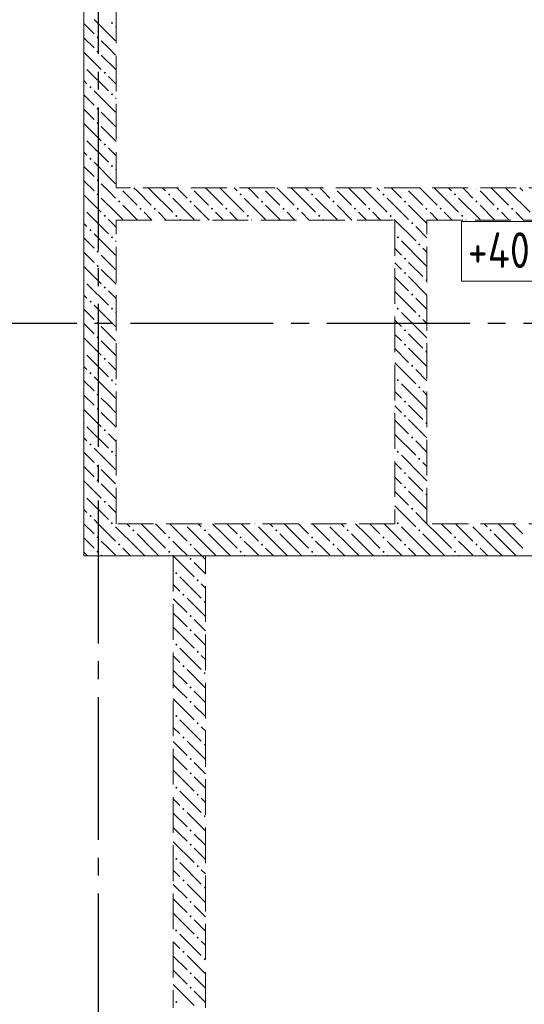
# Model space of a CAD drawing. Header units: millimetres. Extents: x 0 to 23859, y 0 to 29700.
# Tile 4 of 6: x 5640 to 8465, y 18480 to 23991. Entities that reach past the tile are written whole.
import ezdxf

# ---------------------------------------------------------------- set-up
doc = ezdxf.new("R2010")
doc.units = ezdxf.units.MM
doc.linetypes.add('______2', pattern=[270, 200, -70])
doc.linetypes.add('______5', pattern=[1100, 800, -100, 100, -100])
for name, color, linetype, lineweight in [('Высотные отметки', 7, 'Continuous', 25), ('ЖБ Перекрытие верхний уровень', 7, 'Continuous', 35), ('ЖБ Стена верхний уровень', 7, 'Continuous', 35), ('Оси', 40, '______5', 18)]:
    doc.layers.add(name, color=color, linetype=linetype, lineweight=lineweight)
doc.styles.add('GOST 2.304-81', font='txt')

msp = doc.modelspace()

# ---------------------------------------------------------------- hatches: boundary and pattern name
at = {"layer": 'ЖБ Стена верхний уровень', "linetype": 'Continuous', "lineweight": 18, "transparency": 33554687}
for points in [[(6150.5, 23973.1), (6157, 23979.6), (6163.5, 23973.1), (6157, 23966.6)], [(6070.5, 23893.1), (6077, 23899.6), (6083.5, 23893.1), (6077, 23886.6)], [(6070.5, 23813.1), (6077, 23819.6), (6083.5, 23813.1), (6077, 23806.6)], [(6000, 23736.6), (6003.4, 23733.1), (6000, 23729.7)], [(6110.5, 23693.1), (6116.9, 23699.6), (6123.4, 23693.1), (6116.9, 23686.6)], [(6030.4, 23613.1), (6037, 23619.6), (6043.5, 23613.1), (6037, 23606.6)], [(6150.5, 23573.1), (6157, 23579.6), (6163.5, 23573.1), (6157, 23566.6)], [(6070.5, 23493.1), (6077, 23499.6), (6083.5, 23493.1), (6077, 23486.6)], [(6070.5, 23413.1), (6077, 23419.6), (6083.5, 23413.1), (6077, 23406.6)], [(6000, 23336.6), (6003.4, 23333.1), (6000, 23329.7)], [(6110.5, 23293.1), (6116.9, 23299.6), (6123.4, 23293.1), (6116.9, 23286.6)], [(6030.4, 23213.1), (6037, 23219.6), (6043.5, 23213.1), (6037, 23206.6)], [(6150.5, 23173.1), (6157, 23179.6), (6163.5, 23173.1), (6157, 23166.6)], [(6070.5, 23093.1), (6077, 23099.6), (6083.5, 23093.1), (6077, 23086.6)], [(6200.3, 23050), (6197, 23046.6), (6193.6, 23050)], [(6600.3, 23050), (6597, 23046.6), (6593.6, 23050)], [(7000.3, 23050), (6997, 23046.6), (6993.6, 23050)], [(7400.3, 23050), (7397, 23046.6), (7393.6, 23050)], [(7800.3, 23050), (7797, 23046.6), (7793.6, 23050)], [(8200.3, 23050), (8197, 23046.6), (8193.6, 23050)], [(6070.5, 23013.1), (6077, 23019.6), (6083.5, 23013.1), (6077, 23006.6)], [(6470.5, 23013.1), (6477, 23019.6), (6483.5, 23013.1), (6477, 23006.6)], [(6870.5, 23013.1), (6877, 23019.6), (6883.5, 23013.1), (6877, 23006.6)], [(7270.5, 23013.1), (7277, 23019.6), (7283.5, 23013.1), (7277, 23006.6)], [(7670.5, 23013.1), (7677, 23019.6), (7683.5, 23013.1), (7677, 23006.6)], [(8070.5, 23013.1), (8077, 23019.6), (8083.5, 23013.1), (8077, 23006.6)], [(6000, 22936.6), (6003.4, 22933.1), (6000, 22929.7)], [(6190.5, 22973.1), (6197, 22979.6), (6203.4, 22973.1), (6197, 22966.6)], [(6310.5, 22933.1), (6316.9, 22939.6), (6323.4, 22933.1), (6316.9, 22926.6)], [(6390.5, 22933.1), (6397, 22939.6), (6403.4, 22933.1), (6397, 22926.6)], [(6590.5, 22973.1), (6597, 22979.6), (6603.4, 22973.1), (6597, 22966.6)], [(6710.5, 22933.1), (6716.9, 22939.6), (6723.4, 22933.1), (6716.9, 22926.6)], [(6790.5, 22933.1), (6797, 22939.6), (6803.4, 22933.1), (6797, 22926.6)], [(6990.5, 22973.1), (6997, 22979.6), (7003.4, 22973.1), (6997, 22966.6)], [(7110.5, 22933.1), (7116.9, 22939.6), (7123.4, 22933.1), (7116.9, 22926.6)], [(7190.5, 22933.1), (7197, 22939.6), (7203.4, 22933.1), (7197, 22926.6)], [(7390.5, 22973.1), (7397, 22979.6), (7403.4, 22973.1), (7397, 22966.6)], [(7510.5, 22933.1), (7516.9, 22939.6), (7523.4, 22933.1), (7516.9, 22926.6)], [(7590.5, 22933.1), (7597, 22939.6), (7603.4, 22933.1), (7597, 22926.6)], [(7790.5, 22973.1), (7797, 22979.6), (7803.4, 22973.1), (7797, 22966.6)], [(7910.5, 22933.1), (7916.9, 22939.6), (7923.4, 22933.1), (7916.9, 22926.6)], [(7990.5, 22933.1), (7997, 22939.6), (8003.4, 22933.1), (7997, 22926.6)], [(8190.5, 22973.1), (8197, 22979.6), (8203.4, 22973.1), (8197, 22966.6)], [(8310.5, 22933.1), (8316.9, 22939.6), (8323.4, 22933.1), (8316.9, 22926.6)], [(8390.5, 22933.1), (8397, 22939.6), (8403.4, 22933.1), (8397, 22926.6)], [(6110.5, 22893.1), (6116.9, 22899.6), (6123.4, 22893.1), (6116.9, 22886.6)], [(6510.5, 22893.1), (6516.9, 22899.6), (6523.4, 22893.1), (6516.9, 22886.6)], [(6910.5, 22893.1), (6916.9, 22899.6), (6923.4, 22893.1), (6916.9, 22886.6)], [(7310.5, 22893.1), (7316.9, 22899.6), (7323.4, 22893.1), (7316.9, 22886.6)], [(7710.5, 22893.1), (7716.9, 22899.6), (7723.4, 22893.1), (7716.9, 22886.6)], [(8110.5, 22893.1), (8116.9, 22899.6), (8123.4, 22893.1), (8116.9, 22886.6)], [(6030.4, 22813.1), (6037, 22819.6), (6043.5, 22813.1), (6037, 22806.6)], [(7830.5, 22853.1), (7837, 22859.6), (7843.5, 22853.1), (7837, 22846.6)], [(6150.5, 22773.1), (6157, 22779.6), (6163.5, 22773.1), (6157, 22766.6)], [(7750.5, 22773.1), (7757, 22779.6), (7763.5, 22773.1), (7757, 22766.6)], [(7870.5, 22733.1), (7877, 22739.6), (7883.5, 22733.1), (7877, 22726.6)], [(6070.5, 22693.1), (6077, 22699.6), (6083.5, 22693.1), (6077, 22686.6)], [(7790.5, 22653.1), (7797, 22659.6), (7803.4, 22653.1), (7797, 22646.6)], [(6070.5, 22613.1), (6077, 22619.6), (6083.5, 22613.1), (6077, 22606.6)], [(7790.5, 22573.1), (7797, 22579.6), (7803.4, 22573.1), (7797, 22566.6)], [(6000, 22536.6), (6003.4, 22533.1), (6000, 22529.7)], [(6110.5, 22493.1), (6116.9, 22499.6), (6123.4, 22493.1), (6116.9, 22486.6)], [(7910.5, 22533.1), (7916.9, 22539.6), (7920, 22536.6), (7920, 22529.7), (7916.9, 22526.6)], [(7830.5, 22453.1), (7837, 22459.6), (7843.5, 22453.1), (7837, 22446.6)], [(6030.4, 22413.1), (6037, 22419.6), (6043.5, 22413.1), (6037, 22406.6)], [(6150.5, 22373.1), (6157, 22379.6), (6163.5, 22373.1), (6157, 22366.6)], [(7750.5, 22373.1), (7757, 22379.6), (7763.5, 22373.1), (7757, 22366.6)], [(7870.5, 22333.1), (7877, 22339.6), (7883.5, 22333.1), (7877, 22326.6)], [(6070.5, 22293.1), (6077, 22299.6), (6083.5, 22293.1), (6077, 22286.6)], [(6070.5, 22213.1), (6077, 22219.6), (6083.5, 22213.1), (6077, 22206.6)], [(7790.5, 22253.1), (7797, 22259.6), (7803.4, 22253.1), (7797, 22246.6)], [(7790.5, 22173.1), (7797, 22179.6), (7803.4, 22173.1), (7797, 22166.6)], [(6000, 22136.6), (6003.4, 22133.1), (6000, 22129.7)], [(7910.5, 22133.1), (7916.9, 22139.6), (7920, 22136.6), (7920, 22129.7), (7916.9, 22126.6)], [(6110.5, 22093.1), (6116.9, 22099.6), (6123.4, 22093.1), (6116.9, 22086.6)], [(7830.5, 22053.1), (7837, 22059.6), (7843.5, 22053.1), (7837, 22046.6)], [(6030.4, 22013.1), (6037, 22019.6), (6043.5, 22013.1), (6037, 22006.6)], [(6150.5, 21973.1), (6157, 21979.6), (6163.5, 21973.1), (6157, 21966.6)], [(7750.5, 21973.1), (7757, 21979.6), (7763.5, 21973.1), (7757, 21966.6)], [(7870.5, 21933.1), (7877, 21939.6), (7883.5, 21933.1), (7877, 21926.6)], [(6070.5, 21893.1), (6077, 21899.6), (6083.5, 21893.1), (6077, 21886.6)], [(7790.5, 21853.1), (7797, 21859.6), (7803.4, 21853.1), (7797, 21846.6)], [(6070.5, 21813.1), (6077, 21819.6), (6083.5, 21813.1), (6077, 21806.6)], [(7790.5, 21773.1), (7797, 21779.6), (7803.4, 21773.1), (7797, 21766.6)], [(6000, 21736.6), (6003.4, 21733.1), (6000, 21729.7)], [(7910.5, 21733.1), (7916.9, 21739.6), (7920, 21736.6), (7920, 21729.7), (7916.9, 21726.6)], [(6110.5, 21693.1), (6116.9, 21699.6), (6123.4, 21693.1), (6116.9, 21686.6)], [(6030.4, 21613.1), (6037, 21619.6), (6043.5, 21613.1), (6037, 21606.6)], [(7830.5, 21653.1), (7837, 21659.6), (7843.5, 21653.1), (7837, 21646.6)], [(6150.5, 21573.1), (6157, 21579.6), (6163.5, 21573.1), (6157, 21566.6)], [(7750.5, 21573.1), (7757, 21579.6), (7763.5, 21573.1), (7757, 21566.6)], [(6070.5, 21493.1), (6077, 21499.6), (6083.5, 21493.1), (6077, 21486.6)], [(7870.5, 21533.1), (7877, 21539.6), (7883.5, 21533.1), (7877, 21526.6)], [(7790.5, 21453.1), (7797, 21459.6), (7803.4, 21453.1), (7797, 21446.6)], [(6070.5, 21413.1), (6077, 21419.6), (6083.5, 21413.1), (6077, 21406.6)], [(6000, 21336.6), (6003.4, 21333.1), (6000, 21329.7)], [(7790.5, 21373.1), (7797, 21379.6), (7803.4, 21373.1), (7797, 21366.6)], [(7910.5, 21333.1), (7916.9, 21339.6), (7920, 21336.6), (7920, 21329.7), (7916.9, 21326.6)], [(6110.5, 21293.1), (6116.9, 21299.6), (6123.4, 21293.1), (6116.9, 21286.6)], [(6030.4, 21213.1), (6037, 21219.6), (6043.5, 21213.1), (6037, 21206.6)], [(7830.5, 21253.1), (7837, 21259.6), (7843.5, 21253.1), (7837, 21246.6)], [(6150.5, 21173.1), (6157, 21179.6), (6163.5, 21173.1), (6160.3, 21170), (6153.6, 21170)], [(6160.3, 21170), (6157, 21166.6), (6153.6, 21170)], [(6560.3, 21170), (6557, 21166.6), (6553.6, 21170)], [(6960.3, 21170), (6957, 21166.6), (6953.6, 21170)], [(7360.3, 21170), (7357, 21166.6), (7353.6, 21170)], [(7750.5, 21173.1), (7757, 21179.6), (7763.5, 21173.1), (7760.3, 21170), (7753.6, 21170)], [(7760.3, 21170), (7757, 21166.6), (7753.6, 21170)], [(8160.3, 21170), (8157, 21166.6), (8153.6, 21170)], [(6270.5, 21133.1), (6277, 21139.6), (6283.5, 21133.1), (6277, 21126.6)], [(6670.5, 21133.1), (6677, 21139.6), (6683.5, 21133.1), (6677, 21126.6)], [(7070.5, 21133.1), (7077, 21139.6), (7083.5, 21133.1), (7077, 21126.6)], [(7470.5, 21133.1), (7477, 21139.6), (7483.5, 21133.1), (7477, 21126.6)], [(7870.5, 21133.1), (7877, 21139.6), (7883.5, 21133.1), (7877, 21126.6)], [(8270.5, 21133.1), (8277, 21139.6), (8283.5, 21133.1), (8277, 21126.6)], [(6070.5, 21093.1), (6077, 21099.6), (6083.5, 21093.1), (6077, 21086.6)], [(6190.5, 21053.1), (6197, 21059.6), (6203.4, 21053.1), (6197, 21046.6)], [(6470.5, 21093.1), (6477, 21099.6), (6483.5, 21093.1), (6477, 21086.6)], [(6590.5, 21053.1), (6597, 21059.6), (6603.4, 21053.1), (6597, 21046.6)], [(6870.5, 21093.1), (6877, 21099.6), (6883.5, 21093.1), (6877, 21086.6)], [(6990.5, 21053.1), (6997, 21059.6), (7003.4, 21053.1), (6997, 21046.6)], [(7270.5, 21093.1), (7277, 21099.6), (7283.5, 21093.1), (7277, 21086.6)], [(7390.5, 21053.1), (7397, 21059.6), (7403.4, 21053.1), (7397, 21046.6)], [(7670.5, 21093.1), (7677, 21099.6), (7683.5, 21093.1), (7677, 21086.6)], [(7790.5, 21053.1), (7797, 21059.6), (7803.4, 21053.1), (7797, 21046.6)], [(8070.5, 21093.1), (8077, 21099.6), (8083.5, 21093.1), (8077, 21086.6)], [(8190.5, 21053.1), (8197, 21059.6), (8203.4, 21053.1), (8197, 21046.6)], [(6070.5, 21013.1), (6077, 21019.6), (6083.5, 21013.1), (6077, 21006.6)], [(6470.5, 21013.1), (6477, 21019.6), (6483.5, 21013.1), (6477, 21006.6)], [(6870.5, 21013.1), (6877, 21019.6), (6883.5, 21013.1), (6877, 21006.6)], [(7270.5, 21013.1), (7277, 21019.6), (7283.5, 21013.1), (7277, 21006.6)], [(7670.5, 21013.1), (7677, 21019.6), (7683.5, 21013.1), (7677, 21006.6)], [(8070.5, 21013.1), (8077, 21019.6), (8083.5, 21013.1), (8077, 21006.6)], [(6590.5, 20973.1), (6597, 20979.6), (6603.4, 20973.1), (6597, 20966.6)], [(6510.5, 20893.1), (6516.9, 20899.6), (6523.4, 20893.1), (6516.9, 20886.6)], [(6630.4, 20853.1), (6637, 20859.6), (6643.5, 20853.1), (6637, 20846.6)], [(6550.5, 20773.1), (6557, 20779.6), (6563.5, 20773.1), (6557, 20766.6)], [(6670.5, 20733.1), (6677, 20739.6), (6680, 20736.6), (6680, 20729.7), (6677, 20726.6)], [(6590.5, 20653.1), (6597, 20659.6), (6603.4, 20653.1), (6597, 20646.6)], [(6590.5, 20573.1), (6597, 20579.6), (6603.4, 20573.1), (6597, 20566.6)], [(6510.5, 20493.1), (6516.9, 20499.6), (6523.4, 20493.1), (6516.9, 20486.6)], [(6630.4, 20453.1), (6637, 20459.6), (6643.5, 20453.1), (6637, 20446.6)], [(6550.5, 20373.1), (6557, 20379.6), (6563.5, 20373.1), (6557, 20366.6)], [(6670.5, 20333.1), (6677, 20339.6), (6680, 20336.6), (6680, 20329.7), (6677, 20326.6)], [(6590.5, 20253.1), (6597, 20259.6), (6603.4, 20253.1), (6597, 20246.6)], [(6590.5, 20173.1), (6597, 20179.6), (6603.4, 20173.1), (6597, 20166.6)], [(6510.5, 20093.1), (6516.9, 20099.6), (6523.4, 20093.1), (6516.9, 20086.6)], [(6630.4, 20053.1), (6637, 20059.6), (6643.5, 20053.1), (6637, 20046.6)], [(6550.5, 19973.1), (6557, 19979.6), (6563.5, 19973.1), (6557, 19966.6)], [(6670.5, 19933.1), (6677, 19939.6), (6680, 19936.6), (6680, 19929.7), (6677, 19926.6)], [(6590.5, 19853.1), (6597, 19859.6), (6603.4, 19853.1), (6597, 19846.6)], [(6590.5, 19773.1), (6597, 19779.6), (6603.4, 19773.1), (6597, 19766.6)], [(6510.5, 19693.1), (6516.9, 19699.6), (6523.4, 19693.1), (6516.9, 19686.6)], [(6630.4, 19653.1), (6637, 19659.6), (6643.5, 19653.1), (6637, 19646.6)], [(6550.5, 19573.1), (6557, 19579.6), (6563.5, 19573.1), (6557, 19566.6)], [(6670.5, 19533.1), (6677, 19539.6), (6680, 19536.6), (6680, 19529.7), (6677, 19526.6)], [(6590.5, 19453.1), (6597, 19459.6), (6603.4, 19453.1), (6597, 19446.6)], [(6590.5, 19373.1), (6597, 19379.6), (6603.4, 19373.1), (6597, 19366.6)], [(6510.5, 19293.1), (6516.9, 19299.6), (6523.4, 19293.1), (6516.9, 19286.6)], [(6630.4, 19253.1), (6637, 19259.6), (6643.5, 19253.1), (6637, 19246.6)], [(6550.5, 19173.1), (6557, 19179.6), (6563.5, 19173.1), (6557, 19166.6)], [(6670.5, 19133.1), (6677, 19139.6), (6680, 19136.6), (6680, 19129.7), (6677, 19126.6)], [(6590.5, 19053.1), (6597, 19059.6), (6603.4, 19053.1), (6597, 19046.6)], [(6590.5, 18973.1), (6597, 18979.6), (6603.4, 18973.1), (6597, 18966.6)], [(6510.5, 18893.1), (6516.9, 18899.6), (6523.4, 18893.1), (6516.9, 18886.6)], [(6630.4, 18853.1), (6637, 18859.6), (6643.5, 18853.1), (6637, 18846.6)], [(6550.5, 18773.1), (6557, 18779.6), (6563.5, 18773.1), (6557, 18766.6)], [(6670.5, 18733.1), (6677, 18739.6), (6680, 18736.6), (6680, 18729.7), (6677, 18726.6)], [(6590.5, 18653.1), (6597, 18659.6), (6603.4, 18653.1), (6597, 18646.6)], [(6590.5, 18573.1), (6597, 18579.6), (6603.4, 18573.1), (6597, 18566.6)], [(6510.5, 18493.1), (6516.9, 18499.6), (6523.4, 18493.1), (6516.9, 18486.6)]]:
    msp.add_hatch(color=7, dxfattribs=at).paths.add_polyline_path(points, flags=16)

# ---------------------------------------------------------------- linework, layer by layer
at = {"layer": 'Высотные отметки', "color": 7, "linetype": 'Continuous', "lineweight": 18, "transparency": 33554687}
msp.add_lwpolyline([(8114.2, 22528.2), (8965.3, 22528.2), (8965.3, 22861.5), (8114.2, 22861.5), (8114.2, 22528.2)], dxfattribs=at)
at = {"layer": 'ЖБ Перекрытие верхний уровень', "color": 7, "linetype": 'Continuous', "lineweight": 18, "transparency": 33554687}
for p, q in [((6000, 25220), (6000, 20990)), ((6000, 20990), (10725, 20990))]:
    msp.add_line(p, q, dxfattribs=at)
at = {"layer": 'ЖБ Стена верхний уровень', "color": 251, "linetype": '______2', "lineweight": 13, "true_color": 0x656565, "transparency": 33554687}
for p, q in [((6000, 26120), (6000, 23050)), ((6180, 23050), (6180, 26120)), ((6000, 23050), (6000, 22870)), ((10580, 23050), (6180, 23050)), ((6000, 22870), (6000, 21170)), ((6180, 21170), (6180, 22870)), ((6180, 22870), (7740, 22870)), ((7740, 22870), (7740, 21170)), ((7920, 22870), (10580, 22870)), ((7920, 21170), (7920, 22870)), ((6000, 21170), (6000, 20990)), ((7740, 21170), (6180, 21170)), ((10580, 21170), (7920, 21170)), ((6000, 20990), (6500, 20990)), ((6500, 20990), (6500, 18460)), ((6680, 20990), (11830, 20990)), ((6680, 18460), (6680, 20990))]:
    msp.add_line(p, q, dxfattribs=at)
at = {"layer": 'ЖБ Стена верхний уровень', "color": 9, "linetype": 'Continuous', "lineweight": 18, "true_color": 0xc7c7c7, "transparency": 33554687}
for p, q in [((6057, 23993.1), (6177, 23873.1)), ((6000, 23970.1), (6057, 23913.1)), ((6180, 23950.1), (6177, 23953.1)), ((6000, 23890.1), (6057, 23833.1)), ((6137, 23833.1), (6097, 23873.1)), ((6000, 23810.1), (6097, 23713.1)), ((6177, 23793.1), (6137, 23833.1)), ((6097, 23793.1), (6180, 23710.1)), ((6016.9, 23713.1), (6137, 23593.1)), ((6016.9, 23633.1), (6000, 23650.1)), ((6137, 23673.1), (6180, 23630.1)), ((6057, 23593.1), (6177, 23473.1)), ((6000, 23570.1), (6057, 23513.1)), ((6180, 23550.1), (6177, 23553.1)), ((6000, 23490.1), (6057, 23433.1)), ((6137, 23433.1), (6097, 23473.1)), ((6177, 23393.1), (6137, 23433.1)), ((6000, 23410.1), (6097, 23313.1)), ((6097, 23393.1), (6180, 23310.1)), ((6016.9, 23313.1), (6137, 23193.1)), ((6137, 23273.1), (6180, 23230.1)), ((6016.9, 23233.1), (6000, 23250.1)), ((6000, 23170.1), (6057, 23113.1)), ((6057, 23193.1), (6177, 23073.1)), ((6180, 23150.1), (6177, 23153.1)), ((6000, 23090.1), (6057, 23033.1)), ((6137, 23033.1), (6097, 23073.1)), ((6297, 23033.1), (6280.1, 23050)), ((6360.1, 23050), (6377, 23033.1)), ((6440.1, 23050), (6457, 23033.1)), ((6537, 23033.1), (6520.1, 23050)), ((6697, 23033.1), (6680.1, 23050)), ((6760.1, 23050), (6777, 23033.1)), ((6840.1, 23050), (6857, 23033.1)), ((6937, 23033.1), (6920.1, 23050)), ((7097, 23033.1), (7080.1, 23050)), ((7160.1, 23050), (7177, 23033.1)), ((7240.1, 23050), (7257, 23033.1)), ((7337, 23033.1), (7320.1, 23050)), ((7497, 23033.1), (7480.1, 23050)), ((7560.1, 23050), (7577, 23033.1)), ((7640.1, 23050), (7657, 23033.1)), ((7737, 23033.1), (7720.1, 23050)), ((7897, 23033.1), (7880.1, 23050)), ((7960.1, 23050), (7977, 23033.1)), ((8040.1, 23050), (8057, 23033.1)), ((8137, 23033.1), (8120.1, 23050)), ((8297, 23033.1), (8280.1, 23050)), ((8360.1, 23050), (8377, 23033.1)), ((8440.1, 23050), (8457, 23033.1)), ((6000, 23010.1), (6097, 22913.1)), ((6097, 22993.1), (6180, 22910.1)), ((6177, 22993.1), (6137, 23033.1)), ((6216.9, 23033.1), (6297, 22953.1)), ((6297, 23033.1), (6377, 22953.1)), ((6377, 23033.1), (6497, 22913.1)), ((6497, 22993.1), (6616.9, 22873.1)), ((6577, 22993.1), (6537, 23033.1)), ((6616.9, 23033.1), (6697, 22953.1)), ((6697, 23033.1), (6777, 22953.1)), ((6777, 23033.1), (6897, 22913.1)), ((6897, 22993.1), (7016.9, 22873.1)), ((6977, 22993.1), (6937, 23033.1)), ((7016.9, 23033.1), (7097, 22953.1)), ((7097, 23033.1), (7177, 22953.1)), ((7177, 23033.1), (7297, 22913.1)), ((7297, 22993.1), (7416.9, 22873.1)), ((7377, 22993.1), (7337, 23033.1)), ((7416.9, 23033.1), (7497, 22953.1)), ((7497, 23033.1), (7577, 22953.1)), ((7577, 23033.1), (7697, 22913.1)), ((7697, 22993.1), (7816.9, 22873.1)), ((7777, 22993.1), (7737, 23033.1)), ((7816.9, 23033.1), (7897, 22953.1)), ((7897, 23033.1), (7977, 22953.1)), ((7977, 23033.1), (8097, 22913.1)), ((8097, 22993.1), (8216.9, 22873.1)), ((8177, 22993.1), (8137, 23033.1)), ((8216.9, 23033.1), (8297, 22953.1)), ((8297, 23033.1), (8377, 22953.1)), ((8377, 23033.1), (8497, 22913.1)), ((6216.9, 22953.1), (6300.1, 22870)), ((6616.9, 22953.1), (6700.1, 22870)), ((7016.9, 22953.1), (7100.1, 22870)), ((7416.9, 22953.1), (7500.1, 22870)), ((7816.9, 22953.1), (7900.1, 22870)), ((8216.9, 22953.1), (8300.1, 22870)), ((6016.9, 22913.1), (6137, 22793.1)), ((6137, 22873.1), (6180, 22830.1)), ((6180, 22910.1), (6216.9, 22873.1)), ((6377, 22873.1), (6337, 22913.1)), ((6380.1, 22870), (6377, 22873.1)), ((6416.9, 22913.1), (6460.1, 22870)), ((6537, 22873.1), (6540.1, 22870)), ((6777, 22873.1), (6737, 22913.1)), ((6780.1, 22870), (6777, 22873.1)), ((6816.9, 22913.1), (6860.1, 22870)), ((6937, 22873.1), (6940.1, 22870)), ((7177, 22873.1), (7137, 22913.1)), ((7180.1, 22870), (7177, 22873.1)), ((7216.9, 22913.1), (7260.1, 22870)), ((7337, 22873.1), (7340.1, 22870)), ((7577, 22873.1), (7537, 22913.1)), ((7580.1, 22870), (7577, 22873.1)), ((7616.9, 22913.1), (7660.1, 22870)), ((7737, 22873.1), (7740.1, 22870)), ((7977, 22873.1), (7937, 22913.1)), ((7980.1, 22870), (7977, 22873.1)), ((8016.9, 22913.1), (8060.1, 22870)), ((8137, 22873.1), (8140.1, 22870)), ((8377, 22873.1), (8337, 22913.1)), ((8380.1, 22870), (8377, 22873.1)), ((8416.9, 22913.1), (8460.1, 22870)), ((6016.9, 22833.1), (6000, 22850.1)), ((7740.1, 22870), (7857, 22753.1)), ((7920, 22770.1), (7857, 22833.1)), ((7900.1, 22870), (7920, 22850.1)), ((6000, 22770.1), (6057, 22713.1)), ((6057, 22793.1), (6177, 22673.1)), ((6180, 22750.1), (6177, 22753.1)), ((7740, 22710.1), (7777, 22673.1)), ((7897, 22633.1), (7777, 22753.1)), ((7897, 22713.1), (7920, 22690.1)), ((6000, 22690.1), (6057, 22633.1)), ((6137, 22633.1), (6097, 22673.1)), ((6000, 22610.1), (6097, 22513.1)), ((6177, 22593.1), (6137, 22633.1)), ((7777, 22593.1), (7740, 22630.1)), ((7816.9, 22633.1), (7897, 22553.1)), ((7897, 22633.1), (7920, 22610.1)), ((6097, 22593.1), (6180, 22510.1)), ((7740, 22550.1), (7816.9, 22473.1)), ((7816.9, 22553.1), (7920, 22450.1)), ((6016.9, 22513.1), (6137, 22393.1)), ((6016.9, 22433.1), (6000, 22450.1)), ((6137, 22473.1), (6180, 22430.1)), ((7740, 22470.1), (7857, 22353.1)), ((7920, 22370.1), (7857, 22433.1)), ((6057, 22393.1), (6177, 22273.1)), ((6000, 22370.1), (6057, 22313.1)), ((6180, 22350.1), (6177, 22353.1)), ((7897, 22233.1), (7777, 22353.1)), ((6000, 22290.1), (6057, 22233.1)), ((6137, 22233.1), (6097, 22273.1)), ((7740, 22310.1), (7777, 22273.1)), ((7897, 22313.1), (7920, 22290.1)), ((6177, 22193.1), (6137, 22233.1)), ((7777, 22193.1), (7740, 22230.1)), ((7816.9, 22233.1), (7897, 22153.1)), ((7897, 22233.1), (7920, 22210.1)), ((6000, 22210.1), (6097, 22113.1)), ((6097, 22193.1), (6180, 22110.1)), ((6016.9, 22113.1), (6137, 21993.1)), ((7740, 22150.1), (7816.9, 22073.1)), ((7816.9, 22153.1), (7920, 22050.1)), ((6016.9, 22033.1), (6000, 22050.1)), ((6137, 22073.1), (6180, 22030.1)), ((7740, 22070.1), (7857, 21953.1)), ((6057, 21993.1), (6177, 21873.1)), ((7920, 21970.1), (7857, 22033.1)), ((6000, 21970.1), (6057, 21913.1)), ((6180, 21950.1), (6177, 21953.1)), ((7897, 21833.1), (7777, 21953.1)), ((6000, 21890.1), (6057, 21833.1)), ((7740, 21910.1), (7777, 21873.1)), ((7897, 21913.1), (7920, 21890.1)), ((6137, 21833.1), (6097, 21873.1)), ((6177, 21793.1), (6137, 21833.1)), ((7777, 21793.1), (7740, 21830.1)), ((7816.9, 21833.1), (7897, 21753.1)), ((7897, 21833.1), (7920, 21810.1)), ((6000, 21810.1), (6097, 21713.1)), ((6097, 21793.1), (6180, 21710.1)), ((7740, 21750.1), (7816.9, 21673.1)), ((7816.9, 21753.1), (7920, 21650.1)), ((6016.9, 21713.1), (6137, 21593.1)), ((6137, 21673.1), (6180, 21630.1)), ((7740, 21670.1), (7857, 21553.1)), ((6016.9, 21633.1), (6000, 21650.1)), ((7920, 21570.1), (7857, 21633.1)), ((6000, 21570.1), (6057, 21513.1)), ((6057, 21593.1), (6177, 21473.1)), ((6180, 21550.1), (6177, 21553.1)), ((7897, 21433.1), (7777, 21553.1)), ((7740, 21510.1), (7777, 21473.1)), ((7897, 21513.1), (7920, 21490.1)), ((6000, 21490.1), (6057, 21433.1)), ((6137, 21433.1), (6097, 21473.1)), ((6000, 21410.1), (6097, 21313.1)), ((6097, 21393.1), (6180, 21310.1)), ((6177, 21393.1), (6137, 21433.1)), ((7777, 21393.1), (7740, 21430.1)), ((7816.9, 21433.1), (7897, 21353.1)), ((7897, 21433.1), (7920, 21410.1)), ((7740, 21350.1), (7816.9, 21273.1)), ((7816.9, 21353.1), (7920, 21250.1)), ((6016.9, 21313.1), (6137, 21193.1)), ((6016.9, 21233.1), (6000, 21250.1)), ((6137, 21273.1), (6180, 21230.1)), ((7740, 21270.1), (7840.1, 21170)), ((7920, 21170.1), (7857, 21233.1)), ((6000, 21170.1), (6000.1, 21170)), ((6000.1, 21170), (6057, 21113.1)), ((6057, 21193.1), (6080.1, 21170)), ((6080.1, 21170), (6177, 21073.1)), ((6240.1, 21170), (6257, 21153.1)), ((6377, 21113.1), (6320.1, 21170)), ((6400.1, 21170), (6457, 21113.1)), ((6480.1, 21170), (6577, 21073.1)), ((6640.1, 21170), (6657, 21153.1)), ((6777, 21113.1), (6720.1, 21170)), ((6800.1, 21170), (6857, 21113.1)), ((6880.1, 21170), (6977, 21073.1)), ((7040.1, 21170), (7057, 21153.1)), ((7177, 21113.1), (7120.1, 21170)), ((7200.1, 21170), (7257, 21113.1)), ((7280.1, 21170), (7377, 21073.1)), ((7440.1, 21170), (7457, 21153.1)), ((7577, 21113.1), (7520.1, 21170)), ((7600.1, 21170), (7657, 21113.1)), ((7680.1, 21170), (7777, 21073.1)), ((7840.1, 21170), (7857, 21153.1)), ((7977, 21113.1), (7920.1, 21170)), ((8000.1, 21170), (8057, 21113.1)), ((8080.1, 21170), (8177, 21073.1)), ((8240.1, 21170), (8257, 21153.1)), ((8377, 21113.1), (8320.1, 21170)), ((8400.1, 21170), (8457, 21113.1)), ((6297, 21033.1), (6177, 21153.1)), ((6297, 21113.1), (6377, 21033.1)), ((6377, 21113.1), (6457, 21033.1)), ((6697, 21033.1), (6577, 21153.1)), ((6697, 21113.1), (6777, 21033.1)), ((6777, 21113.1), (6857, 21033.1)), ((7097, 21033.1), (6977, 21153.1)), ((7097, 21113.1), (7177, 21033.1)), ((7177, 21113.1), (7257, 21033.1)), ((7497, 21033.1), (7377, 21153.1)), ((7497, 21113.1), (7577, 21033.1)), ((7577, 21113.1), (7657, 21033.1)), ((7897, 21033.1), (7777, 21153.1)), ((7897, 21113.1), (7977, 21033.1)), ((7977, 21113.1), (8057, 21033.1)), ((8297, 21033.1), (8177, 21153.1)), ((8297, 21113.1), (8377, 21033.1)), ((8377, 21113.1), (8457, 21033.1)), ((6000, 21090.1), (6057, 21033.1)), ((6137, 21033.1), (6097, 21073.1)), ((6537, 21033.1), (6497, 21073.1)), ((6937, 21033.1), (6897, 21073.1)), ((7337, 21033.1), (7297, 21073.1)), ((7737, 21033.1), (7697, 21073.1)), ((8137, 21033.1), (8097, 21073.1)), ((6000, 21010.1), (6020.1, 20990)), ((6177, 20993.1), (6137, 21033.1)), ((6216.9, 21033.1), (6260.1, 20990)), ((6297, 21033.1), (6340.1, 20990)), ((6377, 21033.1), (6420.1, 20990)), ((6577, 20993.1), (6537, 21033.1)), ((6616.9, 21033.1), (6660.1, 20990)), ((6697, 21033.1), (6740.1, 20990)), ((6777, 21033.1), (6820.1, 20990)), ((6977, 20993.1), (6937, 21033.1)), ((7016.9, 21033.1), (7060.1, 20990)), ((7097, 21033.1), (7140.1, 20990)), ((7177, 21033.1), (7220.1, 20990)), ((7377, 20993.1), (7337, 21033.1)), ((7416.9, 21033.1), (7460.1, 20990)), ((7497, 21033.1), (7540.1, 20990)), ((7577, 21033.1), (7620.1, 20990)), ((7777, 20993.1), (7737, 21033.1)), ((7816.9, 21033.1), (7860.1, 20990)), ((7897, 21033.1), (7940.1, 20990)), ((7977, 21033.1), (8020.1, 20990)), ((8177, 20993.1), (8137, 21033.1)), ((8216.9, 21033.1), (8260.1, 20990)), ((8297, 21033.1), (8340.1, 20990)), ((8377, 21033.1), (8420.1, 20990)), ((6097, 20993.1), (6100.1, 20990)), ((6497, 20993.1), (6500.1, 20990)), ((6500.1, 20990), (6616.9, 20873.1)), ((6616.9, 20953.1), (6680, 20890.1)), ((6660.1, 20990), (6680, 20970.1)), ((6897, 20993.1), (6900.1, 20990)), ((7297, 20993.1), (7300.1, 20990)), ((7697, 20993.1), (7700.1, 20990)), ((8097, 20993.1), (8100.1, 20990)), ((6537, 20873.1), (6657, 20753.1)), ((6500, 20830.1), (6537, 20793.1)), ((6680, 20810.1), (6657, 20833.1)), ((6500, 20750.1), (6577, 20673.1)), ((6680, 20650.1), (6577, 20753.1)), ((6537, 20633.1), (6500, 20670.1)), ((6577, 20593.1), (6537, 20633.1)), ((6616.9, 20633.1), (6680, 20570.1)), ((6500, 20590.1), (6616.9, 20473.1)), ((6616.9, 20553.1), (6680, 20490.1)), ((6537, 20473.1), (6657, 20353.1)), ((6500, 20430.1), (6537, 20393.1)), ((6680, 20410.1), (6657, 20433.1)), ((6500, 20350.1), (6577, 20273.1)), ((6680, 20250.1), (6577, 20353.1)), ((6537, 20233.1), (6500, 20270.1)), ((6577, 20193.1), (6537, 20233.1)), ((6616.9, 20233.1), (6680, 20170.1)), ((6500, 20190.1), (6616.9, 20073.1)), ((6616.9, 20153.1), (6680, 20090.1)), ((6537, 20073.1), (6657, 19953.1)), ((6500, 20030.1), (6537, 19993.1)), ((6680, 20010.1), (6657, 20033.1)), ((6680, 19850.1), (6577, 19953.1)), ((6500, 19950.1), (6577, 19873.1)), ((6537, 19833.1), (6500, 19870.1)), ((6500, 19790.1), (6616.9, 19673.1)), ((6577, 19793.1), (6537, 19833.1)), ((6616.9, 19833.1), (6680, 19770.1)), ((6616.9, 19753.1), (6680, 19690.1)), ((6500, 19630.1), (6537, 19593.1)), ((6537, 19673.1), (6657, 19553.1)), ((6680, 19610.1), (6657, 19633.1)), ((6500, 19550.1), (6577, 19473.1)), ((6680, 19450.1), (6577, 19553.1)), ((6537, 19433.1), (6500, 19470.1)), ((6577, 19393.1), (6537, 19433.1)), ((6616.9, 19433.1), (6680, 19370.1)), ((6500, 19390.1), (6616.9, 19273.1)), ((6616.9, 19353.1), (6680, 19290.1)), ((6537, 19273.1), (6657, 19153.1)), ((6500, 19230.1), (6537, 19193.1)), ((6680, 19210.1), (6657, 19233.1)), ((6500, 19150.1), (6577, 19073.1)), ((6680, 19050.1), (6577, 19153.1)), ((6537, 19033.1), (6500, 19070.1)), ((6577, 18993.1), (6537, 19033.1)), ((6616.9, 19033.1), (6680, 18970.1)), ((6500, 18990.1), (6616.9, 18873.1)), ((6616.9, 18953.1), (6680, 18890.1)), ((6537, 18873.1), (6657, 18753.1)), ((6500, 18830.1), (6537, 18793.1)), ((6680, 18810.1), (6657, 18833.1)), ((6500, 18750.1), (6577, 18673.1)), ((6680, 18650.1), (6577, 18753.1)), ((6537, 18633.1), (6500, 18670.1)), ((6577, 18593.1), (6537, 18633.1)), ((6616.9, 18633.1), (6680, 18570.1)), ((6500, 18590.1), (6616.9, 18473.1)), ((6616.9, 18553.1), (6680, 18490.1))]:
    msp.add_line(p, q, dxfattribs=at)
at = {"layer": 'Оси', "color": 8, "linetype": '______5', "lineweight": -3, "transparency": 33554687}
for p, q in [((6080, 26800), (6080, 16180)), ((13660, 22290), (4100, 22290))]:
    msp.add_line(p, q, dxfattribs=at)

# ---------------------------------------------------------------- texts
at = {"layer": 'Высотные отметки', "color": 7, "linetype": 'Continuous', "lineweight": 18, "transparency": 33554687, "insert": (8148.2, 22601.5), "char_height": 200, "width": 884.914, "attachment_point": 7, "style": 'GOST 2.304-81'}
msp.add_mtext('\\W1.02;+40.580', dxfattribs=at)

doc.saveas('drawing.dxf')
